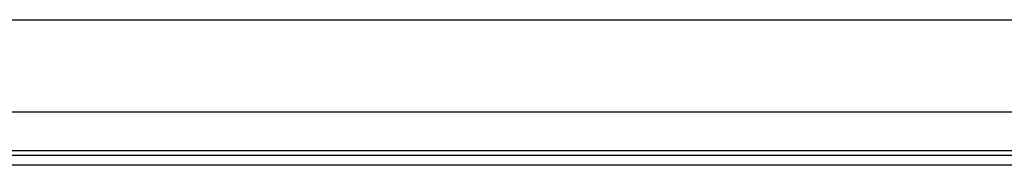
# Model space of a CAD drawing. Header units: inches. Extents: x 20 to 683, y 61 to 320.
# Tile 99 of 256: x 105.651 to 112.302, y 183.776 to 184.759. Entities that reach past the tile are written whole.
import ezdxf

# ---------------------------------------------------------------- set-up
doc = ezdxf.new("R2010")
doc.units = ezdxf.units.IN
doc.header["$MEASUREMENT"] = 0
doc.layers.add('Visible Edges(ANSI)', color=7, linetype='Continuous', lineweight=25)
doc.layers.add('Visible Tangent Edges(ANSI)', color=7, linetype='Continuous', lineweight=25)

msp = doc.modelspace()

# ---------------------------------------------------------------- linework, layer by layer
at = {"layer": 'Visible Edges(ANSI)'}
for p, q in [((93.2813, 184.7587), (163.2173, 184.7587)), ((116.4439, 184.1337), (97.8528, 184.1337)), ((98.1908, 183.8437), (116.1058, 183.8437)), ((116.1058, 183.7757), (98.1908, 183.7757))]:
    msp.add_line(p, q, dxfattribs=at)
at = {"layer": 'Visible Tangent Edges(ANSI)'}
msp.add_line((98.1244, 183.8747), (116.1723, 183.8747), dxfattribs=at)

doc.saveas('drawing.dxf')
